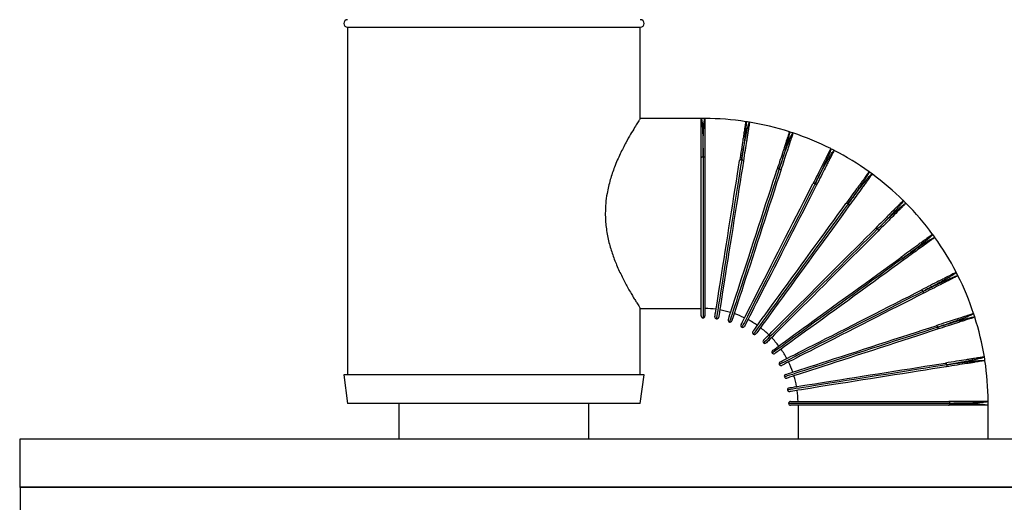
# Model space of a CAD drawing. Header units: millimetres. Extents: x -5615 to -1538, y -2875 to 747.
# Tile 3 of 23: x -5615 to -5097, y -783 to -529. Entities that reach past the tile are written whole.
import ezdxf

# ---------------------------------------------------------------- set-up
doc = ezdxf.new("R2010")
doc.units = ezdxf.units.MM

msp = doc.modelspace()

# ---------------------------------------------------------------- linework, layer by layer
at = {"color": 7, "linetype": 'Continuous', "lineweight": 30}
for p, q in [((-5442.41, -532.68), (-5442.41, -715.68)), ((-5442.41, -532.68), (-5365.41, -532.68)), ((-5365.41, -532.68), (-5288.41, -532.68)), ((-5288.41, -580.7), (-5288.41, -532.68)), ((-5256.41, -580.68), (-5288.42, -580.68)), ((-5254.49, -580.68), (-5256.41, -580.68)), ((-5256.41, -601.48), (-5256.41, -580.68)), ((-5254.4, -580.7), (-5254.49, -580.7)), ((-5231.94, -582.52), (-5232.85, -582.38)), ((-5231.03, -582.67), (-5231.94, -582.52)), ((-5230.96, -582.7), (-5231.04, -582.69)), ((-5209.05, -588.02), (-5209.93, -587.73)), ((-5208.18, -588.3), (-5209.05, -588.02)), ((-5208.11, -588.35), (-5208.19, -588.32)), ((-5255.41, -600.81), (-5255.41, -600.86)), ((-5187.31, -597.03), (-5188.13, -596.61)), ((-5186.49, -597.44), (-5187.31, -597.03)), ((-5186.43, -597.5), (-5186.5, -597.46)), ((-5256.41, -684.68), (-5256.41, -601.48)), ((-5254.41, -601.43), (-5254.41, -684.68)), ((-5167.24, -609.32), (-5167.98, -608.78)), ((-5166.5, -609.86), (-5167.24, -609.32)), ((-5166.44, -609.93), (-5166.51, -609.88)), ((-5149.34, -624.61), (-5149.99, -623.96)), ((-5148.69, -625.26), (-5149.34, -624.61)), ((-5148.65, -625.33), (-5148.71, -625.27)), ((-5134.05, -642.51), (-5134.59, -641.77)), ((-5133.51, -643.25), (-5134.05, -642.51)), ((-5133.48, -643.33), (-5133.53, -643.26)), ((-5121.76, -662.58), (-5122.17, -661.76)), ((-5121.34, -663.4), (-5121.76, -662.58)), ((-5121.32, -663.48), (-5121.36, -663.4)), ((-5288.43, -680.68), (-5256.41, -680.68)), ((-5288.41, -715.68), (-5288.41, -680.64)), ((-5112.75, -684.32), (-5113.03, -683.45)), ((-5112.46, -685.2), (-5112.75, -684.32)), ((-5112.46, -685.28), (-5112.48, -685.2)), ((-5107.25, -707.21), (-5107.4, -706.3)), ((-5107.11, -708.12), (-5107.25, -707.21)), ((-5107.12, -708.2), (-5107.13, -708.12)), ((-5444.41, -715.68), (-5442.41, -730.68)), ((-5286.41, -715.68), (-5444.41, -715.68)), ((-5288.41, -730.68), (-5286.41, -715.68)), ((-5209.41, -729.68), (-5126.16, -729.68)), ((-5105.41, -731.68), (-5105.41, -729.76)), ((-5288.41, -730.68), (-5442.41, -730.68)), ((-5415.41, -730.68), (-5415.41, -749.61)), ((-5315.41, -749.61), (-5315.41, -730.68)), ((-5126.21, -731.68), (-5209.41, -731.68)), ((-5205.41, -731.68), (-5205.41, -749.61)), ((-5105.41, -731.68), (-5126.21, -731.68)), ((-5125.59, -730.68), (-5125.54, -730.68)), ((-5105.41, -749.61), (-5105.41, -731.68)), ((-5614.91, -749.61), (-5614.91, -774.81)), ((-4895.91, -749.61), (-5614.91, -749.61)), ((-5614.91, -774.81), (-5614.71, -775.01)), ((-4895.91, -774.81), (-5614.91, -774.81)), ((-5614.71, -775.01), (-5614.71, -934.61)), ((-4896.11, -775.01), (-5614.71, -775.01))]:
    msp.add_line(p, q, dxfattribs=at)
at = {"color": 8, "linetype": 'Continuous', "lineweight": 30}
for p, q in [((-5255.41, -600.86), (-5255.41, -685.68)), ((-5125.59, -730.68), (-5210.41, -730.68))]:
    msp.add_line(p, q, dxfattribs=at)
at = {"color": 7, "linetype": 'Continuous', "lineweight": 30, "flags": 128}
for points in [[(-5256.41, -601.48), (-5256.39, -601.36), (-5256.33, -601.24), (-5256.24, -601.13), (-5256.11, -601.04), (-5255.96, -600.96), (-5255.79, -600.91), (-5255.6, -600.87), (-5255.41, -600.86)], [(-5255.41, -600.81), (-5255.21, -600.83), (-5255.02, -600.86), (-5254.85, -600.92), (-5254.7, -601), (-5254.57, -601.09), (-5254.48, -601.2), (-5254.43, -601.31), (-5254.41, -601.43)], [(-5249.2, -685.09), (-5249.17, -684.91), (-5249.09, -684.39), (-5248.95, -683.53), (-5248.76, -682.32), (-5248.52, -680.79), (-5248.22, -678.94), (-5247.88, -676.78), (-5247.49, -674.33), (-5247.06, -671.61), (-5246.59, -668.63), (-5246.08, -665.42), (-5245.54, -661.99), (-5244.97, -658.37), (-5244.37, -654.59), (-5243.75, -650.66), (-5243.11, -646.63), (-5242.45, -642.5), (-5241.79, -638.33), (-5241.13, -634.12), (-5240.46, -629.92), (-5239.8, -625.74), (-5239.15, -621.62), (-5238.51, -617.59), (-5237.89, -613.67), (-5237.29, -609.9), (-5236.72, -606.28), (-5236.18, -602.87)], [(-5234.2, -603.18), (-5234.74, -606.6), (-5235.31, -610.21), (-5235.91, -613.99), (-5236.53, -617.9), (-5237.17, -621.93), (-5237.82, -626.05), (-5238.48, -630.23), (-5239.15, -634.43), (-5239.82, -638.64), (-5240.48, -642.82), (-5241.13, -646.94), (-5241.77, -650.97), (-5242.39, -654.9), (-5242.99, -658.68), (-5243.56, -662.3), (-5244.11, -665.73), (-5244.62, -668.95), (-5245.09, -671.92), (-5245.52, -674.65), (-5245.91, -677.1), (-5246.25, -679.25), (-5246.54, -681.1), (-5246.78, -682.64), (-5246.98, -683.84), (-5247.11, -684.7), (-5247.19, -685.22), (-5247.22, -685.4)], [(-5235.09, -602.41), (-5235.29, -602.39), (-5235.48, -602.4), (-5235.66, -602.43), (-5235.82, -602.48), (-5235.96, -602.55), (-5236.06, -602.64), (-5236.14, -602.75), (-5236.18, -602.87)], [(-5235.09, -602.41), (-5234.9, -602.46), (-5234.72, -602.52), (-5234.56, -602.6), (-5234.42, -602.7), (-5234.31, -602.81), (-5234.24, -602.93), (-5234.2, -603.06), (-5234.2, -603.18)], [(-5242.14, -686.62), (-5242.09, -686.45), (-5241.92, -685.95), (-5241.65, -685.12), (-5241.28, -683.96), (-5240.8, -682.48), (-5240.22, -680.7), (-5239.54, -678.62), (-5238.78, -676.27), (-5237.93, -673.64), (-5236.99, -670.78), (-5235.99, -667.68), (-5234.92, -664.38), (-5233.78, -660.89), (-5232.6, -657.25), (-5231.37, -653.47), (-5230.11, -649.58), (-5228.82, -645.62), (-5227.51, -641.59), (-5226.2, -637.54), (-5224.88, -633.49), (-5223.57, -629.47), (-5222.29, -625.51), (-5221.02, -621.63), (-5219.8, -617.85), (-5218.62, -614.22), (-5217.49, -610.74), (-5216.42, -607.45)], [(-5214.52, -608.07), (-5215.59, -611.36), (-5216.72, -614.83), (-5217.9, -618.47), (-5219.12, -622.24), (-5220.38, -626.13), (-5221.67, -630.09), (-5222.98, -634.11), (-5224.29, -638.16), (-5225.61, -642.21), (-5226.92, -646.23), (-5228.21, -650.2), (-5229.47, -654.09), (-5230.7, -657.87), (-5231.88, -661.51), (-5233.01, -665), (-5234.09, -668.3), (-5235.09, -671.39), (-5236.02, -674.26), (-5236.88, -676.88), (-5237.64, -679.24), (-5238.32, -681.32), (-5238.9, -683.1), (-5239.38, -684.58), (-5239.75, -685.73), (-5240.02, -686.57), (-5240.19, -687.07), (-5240.24, -687.24)], [(-5215.28, -607.17), (-5215.47, -607.12), (-5215.65, -607.1), (-5215.84, -607.1), (-5216, -607.12), (-5216.15, -607.17), (-5216.27, -607.25), (-5216.36, -607.34), (-5216.42, -607.45)], [(-5215.28, -607.17), (-5215.09, -607.24), (-5214.93, -607.33), (-5214.78, -607.44), (-5214.66, -607.56), (-5214.57, -607.69), (-5214.52, -607.82), (-5214.5, -607.95), (-5214.52, -608.07)], [(-5235.41, -689.24), (-5235.33, -689.08), (-5235.09, -688.61), (-5234.7, -687.83), (-5234.14, -686.74), (-5233.44, -685.36), (-5232.59, -683.69), (-5231.6, -681.75), (-5230.47, -679.54), (-5229.22, -677.08), (-5227.85, -674.39), (-5226.37, -671.49), (-5224.8, -668.4), (-5223.13, -665.13), (-5221.39, -661.72), (-5219.59, -658.18), (-5217.74, -654.54), (-5215.84, -650.82), (-5213.92, -647.05), (-5211.99, -643.26), (-5210.05, -639.47), (-5208.13, -635.7), (-5206.24, -631.98), (-5204.39, -628.35), (-5202.59, -624.81), (-5200.85, -621.41), (-5199.19, -618.15), (-5197.62, -615.06)], [(-5195.84, -615.97), (-5197.41, -619.06), (-5199.07, -622.31), (-5200.81, -625.72), (-5202.61, -629.25), (-5204.46, -632.89), (-5206.35, -636.61), (-5208.27, -640.37), (-5210.21, -644.17), (-5212.14, -647.96), (-5214.06, -651.73), (-5215.95, -655.45), (-5217.81, -659.09), (-5219.61, -662.63), (-5221.35, -666.04), (-5223.01, -669.31), (-5224.59, -672.4), (-5226.07, -675.3), (-5227.44, -677.99), (-5228.69, -680.45), (-5229.82, -682.65), (-5230.81, -684.6), (-5231.66, -686.27), (-5232.36, -687.65), (-5232.91, -688.74), (-5233.31, -689.52), (-5233.55, -689.99), (-5233.63, -690.14)], [(-5196.45, -614.97), (-5196.63, -614.89), (-5196.81, -614.84), (-5196.99, -614.81), (-5197.16, -614.81), (-5197.32, -614.84), (-5197.45, -614.89), (-5197.55, -614.97), (-5197.62, -615.06)], [(-5196.45, -614.97), (-5196.28, -615.07), (-5196.13, -615.18), (-5196, -615.31), (-5195.9, -615.45), (-5195.83, -615.59), (-5195.8, -615.73), (-5195.8, -615.86), (-5195.84, -615.97)], [(-5229.18, -692.87), (-5229.07, -692.73), (-5228.76, -692.3), (-5228.25, -691.6), (-5227.53, -690.61), (-5226.62, -689.36), (-5225.52, -687.84), (-5224.24, -686.07), (-5222.78, -684.07), (-5221.16, -681.84), (-5219.38, -679.4), (-5217.47, -676.76), (-5215.43, -673.95), (-5213.28, -670.99), (-5211.03, -667.89), (-5208.69, -664.68), (-5206.29, -661.37), (-5203.84, -657.99), (-5201.35, -654.57), (-5198.85, -651.13), (-5196.34, -647.68), (-5193.86, -644.26), (-5191.41, -640.89), (-5189.01, -637.59), (-5186.68, -634.38), (-5184.43, -631.28), (-5182.28, -628.33), (-5180.25, -625.53)], [(-5178.63, -626.7), (-5180.66, -629.5), (-5182.81, -632.46), (-5185.06, -635.55), (-5187.39, -638.76), (-5189.79, -642.07), (-5192.24, -645.44), (-5194.73, -648.86), (-5197.23, -652.3), (-5199.73, -655.75), (-5202.22, -659.17), (-5204.67, -662.55), (-5207.07, -665.85), (-5209.41, -669.07), (-5211.66, -672.17), (-5213.81, -675.13), (-5215.85, -677.94), (-5217.77, -680.57), (-5219.54, -683.01), (-5221.16, -685.24), (-5222.62, -687.25), (-5223.9, -689.02), (-5225, -690.53), (-5225.91, -691.79), (-5226.63, -692.77), (-5227.14, -693.48), (-5227.46, -693.91), (-5227.56, -694.05)], [(-5179.08, -625.62), (-5179.24, -625.51), (-5179.41, -625.43), (-5179.59, -625.37), (-5179.75, -625.35), (-5179.91, -625.35), (-5180.05, -625.38), (-5180.16, -625.44), (-5180.25, -625.53)], [(-5179.08, -625.62), (-5178.92, -625.74), (-5178.79, -625.88), (-5178.69, -626.03), (-5178.61, -626.18), (-5178.56, -626.33), (-5178.55, -626.47), (-5178.57, -626.59), (-5178.63, -626.7)], [(-5223.59, -697.44), (-5223.46, -697.32), (-5223.09, -696.94), (-5222.47, -696.33), (-5221.61, -695.46), (-5220.51, -694.37), (-5219.19, -693.04), (-5217.64, -691.5), (-5215.89, -689.75), (-5213.94, -687.8), (-5211.81, -685.66), (-5209.5, -683.36), (-5207.05, -680.91), (-5204.46, -678.32), (-5201.75, -675.61), (-5198.94, -672.8), (-5196.05, -669.91), (-5193.1, -666.96), (-5190.11, -663.97), (-5187.1, -660.95), (-5184.09, -657.94), (-5181.1, -654.95), (-5178.15, -652.01), (-5175.26, -649.12), (-5172.46, -646.32), (-5169.76, -643.61), (-5167.17, -641.03), (-5164.72, -638.58)], [(-5163.31, -639.99), (-5165.76, -642.44), (-5168.34, -645.03), (-5171.05, -647.73), (-5173.85, -650.53), (-5176.74, -653.42), (-5179.68, -656.37), (-5182.67, -659.36), (-5185.68, -662.37), (-5188.7, -665.38), (-5191.69, -668.37), (-5194.64, -671.32), (-5197.53, -674.21), (-5200.34, -677.02), (-5203.05, -679.73), (-5205.64, -682.32), (-5208.09, -684.77), (-5210.39, -687.08), (-5212.53, -689.21), (-5214.47, -691.16), (-5216.23, -692.91), (-5217.77, -694.46), (-5219.1, -695.78), (-5220.19, -696.88), (-5221.05, -697.74), (-5221.67, -698.36), (-5222.05, -698.73), (-5222.17, -698.86)], [(-5163.58, -638.85), (-5163.73, -638.72), (-5163.88, -638.61), (-5164.05, -638.53), (-5164.21, -638.48), (-5164.36, -638.46), (-5164.5, -638.47), (-5164.62, -638.51), (-5164.72, -638.58)], [(-5163.58, -638.85), (-5163.45, -639), (-5163.34, -639.15), (-5163.26, -639.32), (-5163.21, -639.48), (-5163.19, -639.63), (-5163.2, -639.77), (-5163.24, -639.89), (-5163.31, -639.99)], [(-5218.78, -702.83), (-5218.64, -702.73), (-5218.21, -702.42), (-5217.5, -701.9), (-5216.52, -701.19), (-5215.26, -700.27), (-5213.75, -699.17), (-5211.98, -697.89), (-5209.97, -696.43), (-5207.74, -694.81), (-5205.3, -693.04), (-5202.67, -691.12), (-5199.86, -689.08), (-5196.9, -686.93), (-5193.8, -684.68), (-5190.58, -682.34), (-5187.28, -679.94), (-5183.9, -677.49), (-5180.48, -675), (-5177.03, -672.5), (-5173.59, -670), (-5170.17, -667.51), (-5166.79, -665.06), (-5163.49, -662.66), (-5160.28, -660.33), (-5157.19, -658.08), (-5154.23, -655.93), (-5151.43, -653.9)], [(-5150.26, -655.52), (-5153.06, -657.55), (-5156.01, -659.7), (-5159.11, -661.95), (-5162.32, -664.28), (-5165.62, -666.68), (-5168.99, -669.13), (-5172.41, -671.61), (-5175.86, -674.12), (-5179.3, -676.62), (-5182.72, -679.11), (-5186.1, -681.56), (-5189.41, -683.96), (-5192.62, -686.3), (-5195.72, -688.55), (-5198.68, -690.7), (-5201.49, -692.74), (-5204.13, -694.66), (-5206.57, -696.43), (-5208.8, -698.05), (-5210.8, -699.51), (-5212.57, -700.79), (-5214.09, -701.89), (-5215.34, -702.8), (-5216.33, -703.52), (-5217.03, -704.03), (-5217.46, -704.34), (-5217.6, -704.45)], [(-5150.35, -654.35), (-5150.47, -654.19), (-5150.61, -654.06), (-5150.76, -653.96), (-5150.91, -653.88), (-5151.06, -653.83), (-5151.2, -653.82), (-5151.32, -653.84), (-5151.43, -653.9)], [(-5150.35, -654.35), (-5150.24, -654.51), (-5150.16, -654.68), (-5150.1, -654.86), (-5150.08, -655.02), (-5150.08, -655.18), (-5150.11, -655.32), (-5150.17, -655.43), (-5150.26, -655.52)], [(-5214.87, -708.9), (-5214.72, -708.82), (-5214.25, -708.58), (-5213.47, -708.18), (-5212.38, -707.63), (-5211, -706.93), (-5209.33, -706.08), (-5207.38, -705.09), (-5205.17, -703.96), (-5202.72, -702.71), (-5200.03, -701.34), (-5197.13, -699.86), (-5194.04, -698.28), (-5190.77, -696.62), (-5187.36, -694.88), (-5183.82, -693.08), (-5180.18, -691.22), (-5176.46, -689.33), (-5172.69, -687.41), (-5168.9, -685.48), (-5165.1, -683.54), (-5161.34, -681.62), (-5157.62, -679.73), (-5153.98, -677.88), (-5150.45, -676.08), (-5147.04, -674.34), (-5143.79, -672.68), (-5140.7, -671.11)], [(-5139.79, -672.89), (-5142.88, -674.46), (-5146.13, -676.12), (-5149.54, -677.86), (-5153.08, -679.66), (-5156.71, -681.51), (-5160.43, -683.4), (-5164.2, -685.32), (-5167.99, -687.26), (-5171.78, -689.19), (-5175.55, -691.11), (-5179.27, -693.01), (-5182.91, -694.86), (-5186.45, -696.66), (-5189.86, -698.4), (-5193.13, -700.07), (-5196.22, -701.64), (-5199.12, -703.12), (-5201.81, -704.49), (-5204.27, -705.74), (-5206.48, -706.87), (-5208.42, -707.86), (-5210.09, -708.71), (-5211.47, -709.41), (-5212.56, -709.97), (-5213.34, -710.36), (-5213.81, -710.6), (-5213.97, -710.68)], [(-5139.7, -671.72), (-5139.8, -671.55), (-5139.91, -671.4), (-5140.04, -671.27), (-5140.18, -671.17), (-5140.32, -671.1), (-5140.46, -671.07), (-5140.59, -671.07), (-5140.7, -671.11)], [(-5139.7, -671.72), (-5139.62, -671.9), (-5139.57, -672.08), (-5139.54, -672.26), (-5139.54, -672.43), (-5139.57, -672.59), (-5139.62, -672.72), (-5139.7, -672.82), (-5139.79, -672.89)], [(-5211.97, -715.51), (-5211.8, -715.46), (-5211.3, -715.29), (-5210.46, -715.02), (-5209.31, -714.65), (-5207.83, -714.17), (-5206.05, -713.59), (-5203.97, -712.91), (-5201.61, -712.15), (-5198.99, -711.29), (-5196.12, -710.36), (-5193.03, -709.36), (-5189.73, -708.28), (-5186.24, -707.15), (-5182.6, -705.97), (-5178.82, -704.74), (-5174.93, -703.48), (-5170.96, -702.19), (-5166.94, -700.88), (-5162.89, -699.57), (-5158.84, -698.25), (-5154.82, -696.94), (-5150.86, -695.65), (-5146.97, -694.39), (-5143.2, -693.17), (-5139.56, -691.99), (-5136.09, -690.86), (-5132.8, -689.79)], [(-5132.18, -691.69), (-5135.47, -692.76), (-5138.95, -693.89), (-5142.58, -695.07), (-5146.36, -696.3), (-5150.24, -697.56), (-5154.2, -698.84), (-5158.22, -700.15), (-5162.27, -701.47), (-5166.32, -702.78), (-5170.35, -704.09), (-5174.31, -705.38), (-5178.2, -706.64), (-5181.98, -707.87), (-5185.62, -709.05), (-5189.11, -710.19), (-5192.41, -711.26), (-5195.5, -712.26), (-5198.37, -713.2), (-5201, -714.05), (-5203.35, -714.81), (-5205.43, -715.49), (-5207.21, -716.07), (-5208.69, -716.55), (-5209.85, -716.92), (-5210.68, -717.2), (-5211.18, -717.36), (-5211.35, -717.41)], [(-5131.9, -690.55), (-5131.97, -690.36), (-5132.06, -690.2), (-5132.17, -690.05), (-5132.29, -689.93), (-5132.42, -689.84), (-5132.55, -689.79), (-5132.68, -689.77), (-5132.8, -689.79)], [(-5131.9, -690.55), (-5131.85, -690.74), (-5131.83, -690.93), (-5131.83, -691.11), (-5131.85, -691.28), (-5131.9, -691.42), (-5131.98, -691.54), (-5132.07, -691.63), (-5132.18, -691.69)], [(-5210.13, -722.49), (-5209.95, -722.47), (-5209.43, -722.38), (-5208.57, -722.25), (-5207.37, -722.06), (-5205.83, -721.81), (-5203.98, -721.52), (-5201.83, -721.18), (-5199.38, -720.79), (-5196.65, -720.36), (-5193.67, -719.89), (-5190.46, -719.38), (-5187.03, -718.83), (-5183.41, -718.26), (-5179.63, -717.66), (-5175.7, -717.04), (-5171.67, -716.4), (-5167.55, -715.75), (-5163.37, -715.09), (-5159.16, -714.42), (-5154.96, -713.75), (-5150.78, -713.09), (-5146.66, -712.44), (-5142.63, -711.8), (-5138.71, -711.18), (-5134.94, -710.58), (-5131.33, -710.01), (-5127.91, -709.47)], [(-5127.14, -710.36), (-5127.19, -710.17), (-5127.25, -709.99), (-5127.33, -709.83), (-5127.43, -709.69), (-5127.54, -709.58), (-5127.66, -709.51), (-5127.79, -709.47), (-5127.91, -709.47)], [(-5127.6, -711.45), (-5131.01, -711.99), (-5134.62, -712.56), (-5138.4, -713.16), (-5142.32, -713.78), (-5146.35, -714.42), (-5150.47, -715.07), (-5154.64, -715.73), (-5158.85, -716.4), (-5163.06, -717.06), (-5167.23, -717.72), (-5171.36, -718.38), (-5175.39, -719.02), (-5179.32, -719.64), (-5183.1, -720.24), (-5186.72, -720.81), (-5190.15, -721.35), (-5193.36, -721.86), (-5196.34, -722.33), (-5199.06, -722.77), (-5201.51, -723.15), (-5203.67, -723.49), (-5205.52, -723.79), (-5207.05, -724.03), (-5208.26, -724.22), (-5209.12, -724.36), (-5209.64, -724.44), (-5209.82, -724.47)], [(-5127.14, -710.36), (-5127.12, -710.56), (-5127.13, -710.75), (-5127.16, -710.93), (-5127.21, -711.09), (-5127.28, -711.23), (-5127.37, -711.33), (-5127.48, -711.41), (-5127.6, -711.45)], [(-5125.54, -730.68), (-5125.56, -730.48), (-5125.59, -730.29), (-5125.65, -730.12), (-5125.72, -729.97), (-5125.82, -729.84), (-5125.92, -729.75), (-5126.04, -729.7), (-5126.16, -729.68)], [(-5126.21, -731.68), (-5126.09, -731.66), (-5125.97, -731.6), (-5125.86, -731.51), (-5125.77, -731.38), (-5125.69, -731.23), (-5125.64, -731.06), (-5125.6, -730.87), (-5125.59, -730.68)]]:
    msp.add_lwpolyline(points, dxfattribs=at)
at = {"color": 8, "linetype": 'Continuous', "lineweight": 30, "flags": 128}
for points in [[(-5235.09, -602.41), (-5235.64, -605.9), (-5236.23, -609.58), (-5236.84, -613.43), (-5237.47, -617.42), (-5238.12, -621.53), (-5238.78, -625.73), (-5239.46, -629.99), (-5240.14, -634.27), (-5240.82, -638.56), (-5241.49, -642.82), (-5242.16, -647.02), (-5242.81, -651.14), (-5243.44, -655.14), (-5244.05, -658.99), (-5244.64, -662.68), (-5245.19, -666.18), (-5245.71, -669.46), (-5246.19, -672.49), (-5246.63, -675.27), (-5247.03, -677.77), (-5247.37, -679.97), (-5247.67, -681.85), (-5247.92, -683.41), (-5248.11, -684.64), (-5248.25, -685.52), (-5248.34, -686.05), (-5248.37, -686.23)], [(-5215.28, -607.17), (-5216.37, -610.53), (-5217.52, -614.07), (-5218.72, -617.78), (-5219.97, -621.62), (-5221.26, -625.58), (-5222.57, -629.62), (-5223.9, -633.72), (-5225.24, -637.85), (-5226.59, -641.98), (-5227.92, -646.08), (-5229.23, -650.13), (-5230.52, -654.09), (-5231.77, -657.94), (-5232.98, -661.65), (-5234.13, -665.21), (-5235.23, -668.57), (-5236.25, -671.73), (-5237.2, -674.65), (-5238.07, -677.33), (-5238.85, -679.73), (-5239.54, -681.85), (-5240.13, -683.66), (-5240.62, -685.17), (-5241, -686.35), (-5241.28, -687.2), (-5241.44, -687.71), (-5241.5, -687.88)], [(-5196.45, -614.97), (-5198.05, -618.11), (-5199.74, -621.43), (-5201.51, -624.91), (-5203.35, -628.51), (-5205.24, -632.22), (-5207.17, -636), (-5209.12, -639.84), (-5211.1, -643.71), (-5213.07, -647.58), (-5215.02, -651.42), (-5216.95, -655.21), (-5218.85, -658.92), (-5220.68, -662.53), (-5222.46, -666.01), (-5224.15, -669.34), (-5225.76, -672.49), (-5227.27, -675.45), (-5228.66, -678.19), (-5229.94, -680.69), (-5231.09, -682.95), (-5232.1, -684.93), (-5232.96, -686.63), (-5233.68, -688.04), (-5234.25, -689.15), (-5234.65, -689.94), (-5234.89, -690.42), (-5234.98, -690.58)], [(-5179.08, -625.62), (-5181.15, -628.47), (-5183.34, -631.49), (-5185.63, -634.64), (-5188.01, -637.91), (-5190.45, -641.28), (-5192.95, -644.72), (-5195.49, -648.2), (-5198.04, -651.71), (-5200.59, -655.23), (-5203.12, -658.71), (-5205.62, -662.16), (-5208.07, -665.53), (-5210.45, -668.8), (-5212.75, -671.96), (-5214.94, -674.98), (-5217.02, -677.85), (-5218.97, -680.53), (-5220.78, -683.02), (-5222.43, -685.29), (-5223.92, -687.34), (-5225.23, -689.14), (-5226.35, -690.68), (-5227.28, -691.96), (-5228.01, -692.97), (-5228.53, -693.69), (-5228.85, -694.13), (-5228.96, -694.27)], [(-5163.58, -638.85), (-5166.08, -641.35), (-5168.71, -643.98), (-5171.47, -646.74), (-5174.33, -649.6), (-5177.27, -652.54), (-5180.27, -655.54), (-5183.32, -658.59), (-5186.39, -661.66), (-5189.46, -664.73), (-5192.51, -667.78), (-5195.52, -670.79), (-5198.46, -673.73), (-5201.33, -676.6), (-5204.09, -679.36), (-5206.73, -682), (-5209.23, -684.5), (-5211.58, -686.85), (-5213.75, -689.02), (-5215.74, -691.01), (-5217.53, -692.8), (-5219.1, -694.37), (-5220.45, -695.72), (-5221.57, -696.84), (-5222.45, -697.72), (-5223.08, -698.35), (-5223.46, -698.73), (-5223.59, -698.86)], [(-5150.35, -654.35), (-5153.2, -656.42), (-5156.22, -658.61), (-5159.37, -660.9), (-5162.64, -663.28), (-5166.01, -665.72), (-5169.45, -668.22), (-5172.93, -670.76), (-5176.44, -673.31), (-5179.96, -675.86), (-5183.44, -678.39), (-5186.89, -680.89), (-5190.26, -683.34), (-5193.53, -685.72), (-5196.69, -688.02), (-5199.71, -690.21), (-5202.58, -692.29), (-5205.26, -694.24), (-5207.75, -696.05), (-5210.02, -697.7), (-5212.07, -699.19), (-5213.87, -700.5), (-5215.41, -701.62), (-5216.69, -702.55), (-5217.7, -703.28), (-5218.42, -703.8), (-5218.85, -704.12), (-5219, -704.23)], [(-5139.7, -671.72), (-5142.84, -673.32), (-5146.16, -675.01), (-5149.64, -676.78), (-5153.24, -678.62), (-5156.95, -680.51), (-5160.73, -682.44), (-5164.57, -684.39), (-5168.44, -686.37), (-5172.31, -688.34), (-5176.15, -690.29), (-5179.94, -692.23), (-5183.65, -694.12), (-5187.26, -695.95), (-5190.74, -697.73), (-5194.07, -699.42), (-5197.22, -701.03), (-5200.18, -702.54), (-5202.92, -703.93), (-5205.42, -705.21), (-5207.68, -706.36), (-5209.66, -707.37), (-5211.36, -708.23), (-5212.77, -708.95), (-5213.88, -709.52), (-5214.67, -709.92), (-5215.15, -710.17), (-5215.31, -710.25)], [(-5131.9, -690.55), (-5135.26, -691.64), (-5138.8, -692.79), (-5142.51, -693.99), (-5146.35, -695.24), (-5150.31, -696.53), (-5154.35, -697.84), (-5158.45, -699.17), (-5162.58, -700.52), (-5166.71, -701.86), (-5170.81, -703.19), (-5174.86, -704.5), (-5178.82, -705.79), (-5182.67, -707.04), (-5186.38, -708.25), (-5189.94, -709.4), (-5193.3, -710.5), (-5196.46, -711.52), (-5199.38, -712.47), (-5202.05, -713.34), (-5204.46, -714.12), (-5206.58, -714.81), (-5208.39, -715.4), (-5209.9, -715.89), (-5211.08, -716.27), (-5211.93, -716.55), (-5212.44, -716.71), (-5212.61, -716.77)], [(-5127.14, -710.36), (-5130.63, -710.91), (-5134.31, -711.5), (-5138.16, -712.11), (-5142.15, -712.74), (-5146.26, -713.39), (-5150.46, -714.05), (-5154.72, -714.73), (-5159, -715.41), (-5163.29, -716.09), (-5167.55, -716.76), (-5171.75, -717.43), (-5175.87, -718.08), (-5179.87, -718.71), (-5183.72, -719.32), (-5187.41, -719.91), (-5190.91, -720.46), (-5194.19, -720.98), (-5197.22, -721.46), (-5200, -721.9), (-5202.5, -722.3), (-5204.69, -722.64), (-5206.58, -722.94), (-5208.14, -723.19), (-5209.37, -723.38), (-5210.25, -723.52), (-5210.78, -723.61), (-5210.96, -723.64)]]:
    msp.add_lwpolyline(points, dxfattribs=at)
at = {"color": 7, "linetype": 'Continuous', "lineweight": 30}
for centre, radius, start, end in [((-5442.41, -530.68), 2, 90, 270), ((-5288.41, -530.68), 2, 270, 90), ((-5255.41, -730.68), 150, 81.3818, 89.6184), ((-5255.41, -730.68), 150, 72.382, 80.6177), ((-5255.41, -730.68), 150, 63.3821, 71.6179), ((-5255.41, -730.68), 150, 54.3822, 62.618), ((-5255.41, -730.68), 150, 45.3822, 53.6182), ((-5255.41, -730.68), 150, 36.3821, 44.6184), ((-5255.41, -730.68), 150, 27.3813, 35.6179), ((-5255.41, -730.68), 150, 18.3818, 26.6176), ((-5255.41, -730.68), 50, 82.1501, 88.8565), ((-5255.41, -730.68), 50, 73.1551, 79.8564), ((-5255.41, -730.68), 50, 64.1552, 70.8623), ((-5255.41, -684.68), 1, 180, 270), ((-5255.41, -684.68), 1, 270, 0), ((-5248.21, -685.24), 1, 171, 261), ((-5248.21, -685.24), 1, 261, 351), ((-5241.19, -686.93), 1, 162, 252), ((-5241.19, -686.93), 1, 252, 342), ((-5255.41, -730.68), 50, 55.158, 61.8574), ((-5255.41, -730.68), 150, 9.3818, 17.6178), ((-5234.52, -689.69), 1, 153, 243), ((-5234.52, -689.69), 1, 243, 333), ((-5228.37, -693.46), 1, 144, 234), ((-5228.37, -693.46), 1, 234, 324), ((-5255.41, -730.68), 50, 46.138, 52.8677), ((-5222.88, -698.15), 1, 135, 225), ((-5222.88, -698.15), 1, 225, 315), ((-5255.41, -730.68), 50, 37.1278, 43.8596), ((-5218.19, -703.64), 1, 126, 216), ((-5218.19, -703.64), 1, 216, 306), ((-5255.41, -730.68), 50, 28.1322, 34.8715), ((-5214.42, -709.79), 1, 117, 207), ((-5255.41, -730.68), 50, 19.1322, 25.8695), ((-5255.41, -730.68), 150, 0.3844, 8.6176), ((-5214.42, -709.79), 1, 207, 297), ((-5211.66, -716.46), 1, 108, 198), ((-5211.66, -716.46), 1, 198, 288), ((-5255.41, -730.68), 50, 10.1397, 16.8724), ((-5209.97, -723.48), 1, 99, 189), ((-5209.97, -723.48), 1, 189, 279), ((-5255.41, -730.68), 50, 1.1422, 7.8479), ((-5209.41, -730.68), 1, 90, 180), ((-5209.41, -730.68), 1, 180, 270)]:
    msp.add_arc(centre, radius, start, end, dxfattribs=at)
for points, knots in [([(-5288.42, -580.7), (-5288.42, -580.7), (-5288.35, -580.59), (-5288.52, -580.85), (-5288.87, -581.39), (-5289.76, -582.79), (-5291.37, -585.35), (-5293.49, -588.88), (-5296.09, -593.5), (-5298.51, -598.24), (-5300.52, -602.68), (-5302.34, -607.11), (-5303.93, -611.73), (-5305.18, -616.47), (-5306.04, -620.61), (-5306.71, -625.36), (-5306.8, -628.89), (-5306.85, -630.68)], [0, 0, 0, 0, 0.005032, 0.05234, 0.099649, 0.186094, 0.274752, 0.367455, 0.462192, 0.569191, 0.624054, 0.678914, 0.77286, 0.821104, 0.86934, 0.934079, 1, 1, 1, 1]), ([(-5256.41, -580.68), (-5256.4, -580.68), (-5256.37, -580.68), (-5256.28, -580.77), (-5256.12, -581.38), (-5255.96, -582.66), (-5255.84, -584.19), (-5255.74, -585.76), (-5255.64, -587.82), (-5255.55, -590.22), (-5255.48, -593.15), (-5255.42, -596.62), (-5255.41, -599.41), (-5255.41, -600.81)], [0, 0, 0, 0, 0.005469, 0.061459, 0.196312, 0.333232, 0.400564, 0.491979, 0.583395, 0.67745, 0.771505, 0.885135, 1, 1, 1, 1]), ([(-5254.41, -580.77), (-5254.41, -580.82), (-5254.41, -580.9), (-5254.41, -581.89), (-5254.41, -583.37), (-5254.41, -585.55), (-5254.41, -588.34), (-5254.41, -591.36), (-5254.41, -595.56), (-5254.41, -599.46), (-5254.41, -601.43)], [0, 0, 0, 0, 0.147745, 0.238233, 0.32872, 0.504435, 0.594925, 0.685411, 0.840958, 1, 1, 1, 1]), ([(-5232.95, -582.47), (-5232.95, -582.51), (-5232.96, -582.58), (-5233.11, -583.52), (-5233.34, -584.96), (-5233.68, -587.08), (-5234.11, -589.82), (-5234.58, -592.81), (-5235.24, -596.99), (-5235.86, -600.89), (-5236.18, -602.87)], [0, 0, 0, 0, 0.143133, 0.233625, 0.324116, 0.499837, 0.590329, 0.680822, 0.838584, 1, 1, 1, 1]), ([(-5230.97, -582.78), (-5230.98, -582.82), (-5230.99, -582.9), (-5231.14, -583.87), (-5231.37, -585.32), (-5231.71, -587.46), (-5232.15, -590.21), (-5232.62, -593.2), (-5233.28, -597.36), (-5233.89, -601.22), (-5234.2, -603.18)], [0, 0, 0, 0, 0.146242, 0.236737, 0.327231, 0.50296, 0.593456, 0.683951, 0.840204, 1, 1, 1, 1]), ([(-5232.85, -582.39), (-5232.86, -582.38), (-5232.89, -582.37), (-5232.92, -582.38), (-5232.95, -582.38)], [0, 0, 0, 0, 0.188032, 1, 1, 1, 1]), ([(-5210.01, -587.73), (-5210.05, -587.84), (-5210.1, -588), (-5210.46, -589.11), (-5210.95, -590.63), (-5211.66, -592.81), (-5212.56, -595.57), (-5213.49, -598.44), (-5214.74, -602.27), (-5215.85, -605.71), (-5216.42, -607.45)], [0, 0, 0, 0, 0.171215, 0.261698, 0.352181, 0.527887, 0.618371, 0.708853, 0.853044, 1, 1, 1, 1]), ([(-5208.11, -588.35), (-5208.14, -588.45), (-5208.2, -588.62), (-5208.56, -589.72), (-5209.05, -591.24), (-5209.76, -593.42), (-5210.65, -596.18), (-5211.58, -599.04), (-5212.83, -602.88), (-5213.95, -606.33), (-5214.52, -608.07)], [0, 0, 0, 0, 0.1707, 0.261182, 0.351663, 0.527367, 0.617848, 0.70833, 0.852772, 1, 1, 1, 1]), ([(-5209.93, -587.74), (-5209.94, -587.74), (-5209.96, -587.72), (-5209.99, -587.72), (-5210.01, -587.72)], [0, 0, 0, 0, 0.231354, 1, 1, 1, 1]), ([(-5188.23, -596.63), (-5188.26, -596.7), (-5188.32, -596.81), (-5188.8, -597.76), (-5189.5, -599.12), (-5190.51, -601.11), (-5191.8, -603.64), (-5193.17, -606.33), (-5195.04, -610.01), (-5196.76, -613.37), (-5197.62, -615.06)], [0, 0, 0, 0, 0.158149, 0.248648, 0.339146, 0.514879, 0.605378, 0.695876, 0.84636, 1, 1, 1, 1]), ([(-5186.45, -597.54), (-5186.48, -597.61), (-5186.54, -597.71), (-5187.02, -598.66), (-5187.71, -600.02), (-5188.72, -602.01), (-5190.01, -604.54), (-5191.39, -607.23), (-5193.26, -610.91), (-5194.97, -614.27), (-5195.84, -615.97)], [0, 0, 0, 0, 0.1578445, 0.248339, 0.3388343, 0.5145631, 0.6050578, 0.6955531, 0.8461925, 1, 1, 1, 1]), ([(-5188.13, -596.61), (-5188.13, -596.61), (-5188.16, -596.59), (-5188.19, -596.59), (-5188.22, -596.58)], [0, 0, 0, 0, 0.206066, 1, 1, 1, 1]), ([(-5168.06, -608.75), (-5168.06, -608.75), (-5167.99, -608.66), (-5168.3, -609.08), (-5168.99, -610.04), (-5169.98, -611.4), (-5171.36, -613.29), (-5173.1, -615.69), (-5174.86, -618.12), (-5177.18, -621.31), (-5179.22, -624.11), (-5180.25, -625.53)], [0, 0, 0, 0, 0.007956, 0.183634, 0.274102, 0.36457, 0.540248, 0.630716, 0.721183, 0.859377, 1, 1, 1, 1]), ([(-5166.44, -609.93), (-5166.44, -609.92), (-5166.37, -609.83), (-5166.68, -610.26), (-5167.37, -611.21), (-5168.36, -612.57), (-5169.74, -614.46), (-5171.47, -616.86), (-5173.24, -619.29), (-5175.56, -622.48), (-5177.6, -625.29), (-5178.63, -626.7)], [0, 0, 0, 0, 0.007711, 0.183381, 0.273846, 0.36431, 0.539981, 0.630446, 0.72091, 0.859234, 1, 1, 1, 1]), ([(-5167.99, -608.79), (-5167.99, -608.78), (-5168.01, -608.76), (-5168.04, -608.76), (-5168.06, -608.75)], [0, 0, 0, 0, 0.237075, 1, 1, 1, 1]), ([(-5150.08, -623.94), (-5150.08, -623.93), (-5150.07, -623.93), (-5150.44, -624.3), (-5151.3, -625.15), (-5152.65, -626.5), (-5154.31, -628.17), (-5156.42, -630.28), (-5158.94, -632.79), (-5161.43, -635.29), (-5163.47, -637.33), (-5164.72, -638.58)], [0, 0, 0, 0, 0.0543199, 0.1447919, 0.3204759, 0.410948, 0.5014203, 0.6771041, 0.7675754, 0.8580482, 1, 1, 1, 1]), ([(-5148.67, -625.35), (-5148.66, -625.35), (-5148.66, -625.34), (-5149.03, -625.71), (-5149.88, -626.57), (-5151.23, -627.92), (-5152.9, -629.58), (-5155.01, -631.69), (-5157.52, -634.21), (-5160.01, -636.7), (-5162.06, -638.74), (-5163.31, -639.99)], [0, 0, 0, 0, 0.054332, 0.144803, 0.320485, 0.410955, 0.501425, 0.677106, 0.767579, 0.858047, 1, 1, 1, 1]), ([(-5149.99, -623.97), (-5150, -623.96), (-5150.01, -623.93), (-5150.04, -623.92), (-5150.06, -623.91)], [0, 0, 0, 0, 0.220108, 1, 1, 1, 1]), ([(-5306.85, -630.68), (-5306.83, -631.89), (-5306.78, -634.31), (-5306.43, -637.95), (-5305.88, -641.56), (-5304.89, -646.23), (-5303.26, -651.78), (-5300.81, -658.15), (-5298, -664.18), (-5295.53, -668.84), (-5293.63, -672.2), (-5292.23, -674.57), (-5290.99, -676.61), (-5289.98, -678.21), (-5289.24, -679.39), (-5288.73, -680.18), (-5288.44, -680.62), (-5288.43, -680.63), (-5288.43, -680.64)], [0, 0, 0, 0, 0.044746, 0.089496, 0.135832, 0.182179, 0.271446, 0.362718, 0.465109, 0.569794, 0.627528, 0.685253, 0.74508, 0.804897, 0.856263, 0.907625, 0.961034, 1, 1, 1, 1]), ([(-5134.66, -641.71), (-5134.65, -641.71), (-5134.56, -641.64), (-5134.99, -641.95), (-5135.94, -642.64), (-5137.3, -643.63), (-5139.19, -645.01), (-5141.59, -646.74), (-5144.02, -648.51), (-5147.21, -650.83), (-5150.02, -652.87), (-5151.43, -653.9)], [0, 0, 0, 0, 0.007726, 0.183394, 0.273857, 0.364321, 0.539989, 0.630453, 0.720917, 0.859239, 1, 1, 1, 1]), ([(-5134.6, -641.77), (-5134.6, -641.76), (-5134.61, -641.74), (-5134.64, -641.72), (-5134.65, -641.71)], [0, 0, 0, 0, 0.237873, 1, 1, 1, 1]), ([(-5133.48, -643.33), (-5133.48, -643.33), (-5133.39, -643.26), (-5133.81, -643.57), (-5134.77, -644.26), (-5136.13, -645.25), (-5138.02, -646.63), (-5140.42, -648.37), (-5142.85, -650.14), (-5146.04, -652.45), (-5148.84, -654.49), (-5150.26, -655.52)], [0, 0, 0, 0, 0.008008, 0.183676, 0.27414, 0.364603, 0.540271, 0.630735, 0.721198, 0.859383, 1, 1, 1, 1]), ([(-5122.27, -661.72), (-5122.34, -661.75), (-5122.44, -661.81), (-5123.39, -662.29), (-5124.75, -662.98), (-5126.74, -663.99), (-5129.27, -665.28), (-5131.96, -666.66), (-5135.64, -668.53), (-5139, -670.24), (-5140.7, -671.11)], [0, 0, 0, 0, 0.15798, 0.24846, 0.33894, 0.51464, 0.605121, 0.6956, 0.846218, 1, 1, 1, 1]), ([(-5122.18, -661.76), (-5122.18, -661.76), (-5122.19, -661.73), (-5122.21, -661.7), (-5122.23, -661.69)], [0, 0, 0, 0, 0.204895, 1, 1, 1, 1]), ([(-5121.36, -663.5), (-5121.43, -663.53), (-5121.54, -663.59), (-5122.49, -664.07), (-5123.85, -664.77), (-5125.84, -665.78), (-5128.37, -667.07), (-5131.06, -668.44), (-5134.74, -670.31), (-5138.1, -672.03), (-5139.79, -672.89)], [0, 0, 0, 0, 0.158226, 0.248716, 0.339205, 0.514924, 0.605413, 0.695902, 0.846373, 1, 1, 1, 1]), ([(-5113.08, -683.38), (-5113.19, -683.41), (-5113.35, -683.47), (-5114.45, -683.83), (-5115.97, -684.32), (-5118.14, -685.03), (-5120.9, -685.92), (-5123.77, -686.85), (-5127.61, -688.1), (-5131.06, -689.22), (-5132.8, -689.79)], [0, 0, 0, 0, 0.170345, 0.260844, 0.351343, 0.527079, 0.617577, 0.708076, 0.852643, 1, 1, 1, 1]), ([(-5113.04, -683.45), (-5113.04, -683.45), (-5113.04, -683.42), (-5113.06, -683.39), (-5113.07, -683.38)], [0, 0, 0, 0, 0.22832, 1, 1, 1, 1]), ([(-5112.46, -685.28), (-5112.57, -685.32), (-5112.73, -685.37), (-5113.84, -685.73), (-5115.36, -686.23), (-5117.54, -686.93), (-5120.3, -687.83), (-5123.17, -688.76), (-5127, -690.01), (-5130.44, -691.12), (-5132.18, -691.69)], [0, 0, 0, 0, 0.171137, 0.261629, 0.352121, 0.527843, 0.618335, 0.708826, 0.853029, 1, 1, 1, 1]), ([(-5107.53, -706.24), (-5107.56, -706.25), (-5107.59, -706.25), (-5108.48, -706.39), (-5109.87, -706.61), (-5111.95, -706.94), (-5114.65, -707.37), (-5117.64, -707.84), (-5121.88, -708.52), (-5125.88, -709.15), (-5127.91, -709.47)], [0, 0, 0, 0, 0.13458, 0.225071, 0.315561, 0.491282, 0.581773, 0.672264, 0.834155, 1, 1, 1, 1]), ([(-5107.22, -708.22), (-5107.24, -708.22), (-5107.28, -708.23), (-5108.17, -708.37), (-5109.56, -708.59), (-5111.65, -708.92), (-5114.35, -709.35), (-5117.34, -709.82), (-5121.57, -710.49), (-5125.57, -711.13), (-5127.6, -711.45)], [0, 0, 0, 0, 0.135057, 0.22555, 0.316043, 0.491768, 0.582261, 0.672754, 0.834409, 1, 1, 1, 1]), ([(-5107.4, -706.3), (-5107.4, -706.3), (-5107.4, -706.26), (-5107.42, -706.23), (-5107.44, -706.2)], [0, 0, 0, 0, 0.180041, 1, 1, 1, 1]), ([(-5105.55, -729.68), (-5105.56, -729.68), (-5105.56, -729.68), (-5106.38, -729.68), (-5107.73, -729.68), (-5109.78, -729.68), (-5112.46, -729.68), (-5115.49, -729.68), (-5119.85, -729.68), (-5124.04, -729.68), (-5126.16, -729.68)], [0, 0, 0, 0, 0.123434, 0.213917, 0.304401, 0.480108, 0.570591, 0.661075, 0.82835, 1, 1, 1, 1]), ([(-5105.41, -729.76), (-5105.41, -729.75), (-5105.4, -729.71), (-5105.42, -729.68), (-5105.43, -729.65)], [0, 0, 0, 0, 0.174382, 1, 1, 1, 1]), ([(-5125.54, -730.68), (-5124.16, -730.68), (-5121.37, -730.69), (-5117.92, -730.75), (-5115.02, -730.82), (-5112.63, -730.9), (-5110.54, -731), (-5108.94, -731.1), (-5107.4, -731.23), (-5106.12, -731.39), (-5105.5, -731.55), (-5105.41, -731.64), (-5105.41, -731.67), (-5105.41, -731.68)], [0, 0, 0, 0, 0.113631, 0.228495, 0.31991, 0.411324, 0.505381, 0.599437, 0.666769, 0.801622, 0.938541, 0.994531, 1, 1, 1, 1])]:
    msp.add_open_spline(points, degree=3, knots=knots, dxfattribs=at)
at = {"color": 8, "linetype": 'Continuous', "lineweight": 30}
for points, knots in [([(-5255.41, -600.81), (-5255.4, -599.43), (-5255.39, -596.64), (-5255.34, -593.19), (-5255.27, -590.3), (-5255.18, -587.9), (-5255.08, -585.81), (-5254.97, -584.06), (-5254.85, -582.67), (-5254.73, -581.62), (-5254.6, -580.94), (-5254.5, -580.69), (-5254.49, -580.68), (-5254.49, -580.68)], [0, 0, 0, 0, 0.113569, 0.22837, 0.31978, 0.411193, 0.505247, 0.599302, 0.690949, 0.782597, 0.876904, 0.971208, 1, 1, 1, 1]), ([(-5232.85, -582.38), (-5232.85, -582.38), (-5232.85, -582.38), (-5232.83, -582.41), (-5232.79, -582.65), (-5232.75, -583.32), (-5232.8, -584.36), (-5232.9, -585.76), (-5233.06, -587.49), (-5233.28, -589.54), (-5233.57, -591.93), (-5233.96, -594.83), (-5234.45, -598.28), (-5234.88, -601.03), (-5235.09, -602.41)], [0, 0, 0, 0, 0.0005163, 0.0270328, 0.1188446, 0.2106595, 0.3051367, 0.3996122, 0.4911913, 0.5827697, 0.6769929, 0.7712164, 0.884991, 1, 1, 1, 1]), ([(-5235.09, -602.41), (-5234.87, -601.04), (-5234.43, -598.29), (-5233.83, -594.89), (-5233.31, -592.05), (-5232.85, -589.7), (-5232.43, -587.65), (-5232.04, -585.93), (-5231.71, -584.57), (-5231.42, -583.56), (-5231.18, -582.91), (-5231.05, -582.68), (-5231.04, -582.67), (-5231.04, -582.67)], [0, 0, 0, 0, 0.113782, 0.228797, 0.320382, 0.411965, 0.506195, 0.600427, 0.692246, 0.784066, 0.87855, 0.973031, 1, 1, 1, 1]), ([(-5209.93, -587.73), (-5209.93, -587.73), (-5209.93, -587.73), (-5209.92, -587.77), (-5209.91, -588.01), (-5209.98, -588.68), (-5210.19, -589.7), (-5210.5, -591.07), (-5210.93, -592.75), (-5211.48, -594.74), (-5212.14, -597.05), (-5212.97, -599.86), (-5213.99, -603.18), (-5214.85, -605.84), (-5215.28, -607.17)], [0, 0, 0, 0, 0.0005163, 0.0270327, 0.1188441, 0.2106591, 0.3051357, 0.3996125, 0.4911896, 0.5827678, 0.6769914, 0.7712145, 0.8849915, 1, 1, 1, 1]), ([(-5215.28, -607.17), (-5214.84, -605.85), (-5213.97, -603.2), (-5212.86, -599.94), (-5211.89, -597.21), (-5211.07, -594.96), (-5210.33, -593), (-5209.69, -591.37), (-5209.14, -590.08), (-5208.7, -589.13), (-5208.37, -588.52), (-5208.2, -588.32), (-5208.19, -588.31), (-5208.18, -588.3)], [0, 0, 0, 0, 0.113784, 0.2288, 0.320383, 0.411967, 0.506196, 0.600427, 0.692247, 0.784067, 0.87855, 0.973031, 1, 1, 1, 1]), ([(-5188.13, -596.61), (-5188.13, -596.61), (-5188.13, -596.61), (-5188.12, -596.64), (-5188.15, -596.88), (-5188.33, -597.53), (-5188.69, -598.51), (-5189.22, -599.81), (-5189.91, -601.41), (-5190.75, -603.29), (-5191.77, -605.46), (-5193.03, -608.11), (-5194.56, -611.23), (-5195.82, -613.72), (-5196.45, -614.97)], [0, 0, 0, 0, 0.0005163, 0.0270327, 0.1188446, 0.2106587, 0.3051357, 0.3996121, 0.4911904, 0.582769, 0.6769921, 0.7712168, 0.8849901, 1, 1, 1, 1]), ([(-5196.45, -614.97), (-5195.82, -613.74), (-5194.54, -611.26), (-5192.93, -608.21), (-5191.55, -605.66), (-5190.39, -603.57), (-5189.35, -601.75), (-5188.46, -600.23), (-5187.72, -599.05), (-5187.14, -598.17), (-5186.71, -597.63), (-5186.51, -597.45), (-5186.49, -597.45), (-5186.49, -597.44)], [0, 0, 0, 0, 0.113569, 0.22837, 0.319782, 0.411195, 0.505247, 0.599302, 0.69095, 0.782598, 0.876904, 0.971208, 1, 1, 1, 1]), ([(-5167.98, -608.78), (-5167.98, -608.78), (-5167.98, -608.78), (-5167.98, -608.82), (-5168.05, -609.05), (-5168.32, -609.66), (-5168.83, -610.58), (-5169.56, -611.78), (-5170.49, -613.25), (-5171.62, -614.97), (-5172.96, -616.96), (-5174.63, -619.37), (-5176.62, -622.22), (-5178.26, -624.48), (-5179.08, -625.62)], [0, 0, 0, 0, 0.000516, 0.027033, 0.118844, 0.210659, 0.305136, 0.399612, 0.491191, 0.582768, 0.676993, 0.771216, 0.884991, 1, 1, 1, 1]), ([(-5179.08, -625.62), (-5178.26, -624.5), (-5176.61, -622.25), (-5174.54, -619.49), (-5172.78, -617.19), (-5171.31, -615.3), (-5170, -613.67), (-5168.87, -612.31), (-5167.96, -611.26), (-5167.25, -610.49), (-5166.74, -610.02), (-5166.52, -609.87), (-5166.5, -609.87), (-5166.5, -609.87)], [0, 0, 0, 0, 0.1137827, 0.2288, 0.320384, 0.4119664, 0.5061962, 0.6004275, 0.692247, 0.7840667, 0.8785506, 0.9730311, 1, 1, 1, 1]), ([(-5149.99, -623.96), (-5149.99, -623.96), (-5149.99, -623.96), (-5150, -623.99), (-5150.1, -624.21), (-5150.47, -624.78), (-5151.11, -625.6), (-5152.02, -626.67), (-5153.17, -627.97), (-5154.55, -629.5), (-5156.19, -631.26), (-5158.21, -633.38), (-5160.63, -635.88), (-5162.59, -637.86), (-5163.58, -638.85)], [0, 0, 0, 0, 0.002324, 0.028792, 0.120438, 0.212087, 0.306393, 0.400698, 0.492112, 0.583524, 0.677576, 0.77163, 0.885199, 1, 1, 1, 1]), ([(-5163.58, -638.85), (-5162.6, -637.87), (-5160.62, -635.91), (-5158.14, -633.51), (-5156.04, -631.51), (-5154.29, -629.88), (-5152.74, -628.47), (-5151.42, -627.31), (-5150.36, -626.41), (-5149.53, -625.76), (-5148.96, -625.37), (-5148.71, -625.26), (-5148.7, -625.26), (-5148.69, -625.26)], [0, 0, 0, 0, 0.113568, 0.22837, 0.319783, 0.411194, 0.505248, 0.599301, 0.69095, 0.782597, 0.876904, 0.971208, 1, 1, 1, 1]), ([(-5134.59, -641.77), (-5134.59, -641.77), (-5134.59, -641.77), (-5134.6, -641.8), (-5134.74, -642), (-5135.19, -642.5), (-5135.96, -643.21), (-5137.02, -644.13), (-5138.36, -645.23), (-5139.97, -646.52), (-5141.86, -648), (-5144.18, -649.78), (-5146.97, -651.87), (-5149.21, -653.52), (-5150.35, -654.35)], [0, 0, 0, 0, 0.0005163, 0.0270327, 0.1188446, 0.2106594, 0.3051364, 0.3996127, 0.4911914, 0.5827693, 0.6769927, 0.7712157, 0.8849918, 1, 1, 1, 1]), ([(-5150.35, -654.35), (-5149.22, -653.53), (-5146.96, -651.9), (-5144.14, -649.92), (-5141.75, -648.28), (-5139.77, -646.94), (-5138.02, -645.79), (-5136.53, -644.85), (-5135.34, -644.12), (-5134.42, -643.61), (-5133.79, -643.32), (-5133.54, -643.25), (-5133.52, -643.25), (-5133.52, -643.25)], [0, 0, 0, 0, 0.113782, 0.228798, 0.320383, 0.411966, 0.506196, 0.600426, 0.692246, 0.784067, 0.87855, 0.973031, 1, 1, 1, 1]), ([(-5122.17, -661.76), (-5122.17, -661.76), (-5122.17, -661.76), (-5122.19, -661.79), (-5122.35, -661.97), (-5122.88, -662.39), (-5123.75, -662.97), (-5124.94, -663.71), (-5126.43, -664.6), (-5128.22, -665.62), (-5130.32, -666.78), (-5132.9, -668.18), (-5135.97, -669.81), (-5138.45, -671.08), (-5139.7, -671.72)], [0, 0, 0, 0, 0.002324, 0.028792, 0.120438, 0.212087, 0.306393, 0.400699, 0.492111, 0.583525, 0.677577, 0.771631, 0.885201, 1, 1, 1, 1]), ([(-5139.7, -671.72), (-5138.46, -671.09), (-5135.97, -669.84), (-5132.87, -668.32), (-5130.26, -667.07), (-5128.09, -666.06), (-5126.18, -665.2), (-5124.57, -664.5), (-5123.28, -663.97), (-5122.29, -663.61), (-5121.62, -663.42), (-5121.36, -663.39), (-5121.34, -663.4), (-5121.34, -663.4)], [0, 0, 0, 0, 0.113569, 0.228369, 0.319781, 0.411194, 0.505247, 0.599301, 0.690949, 0.782597, 0.876904, 0.971208, 1, 1, 1, 1]), ([(-5113.03, -683.45), (-5113.03, -683.45), (-5113.03, -683.45), (-5113.05, -683.48), (-5113.24, -683.63), (-5113.83, -683.96), (-5114.77, -684.4), (-5116.07, -684.95), (-5117.68, -685.58), (-5119.61, -686.31), (-5121.87, -687.14), (-5124.63, -688.11), (-5127.92, -689.24), (-5130.57, -690.11), (-5131.9, -690.55)], [0, 0, 0, 0, 0.000516, 0.027033, 0.118845, 0.210659, 0.305136, 0.399614, 0.491191, 0.58277, 0.676993, 0.771217, 0.884991, 1, 1, 1, 1]), ([(-5131.9, -690.55), (-5130.58, -690.12), (-5127.93, -689.27), (-5124.63, -688.26), (-5121.85, -687.43), (-5119.55, -686.77), (-5117.53, -686.22), (-5115.83, -685.78), (-5114.47, -685.46), (-5113.44, -685.26), (-5112.75, -685.18), (-5112.49, -685.19), (-5112.47, -685.2), (-5112.47, -685.2)], [0, 0, 0, 0, 0.113782, 0.228798, 0.320382, 0.411966, 0.506196, 0.600426, 0.692246, 0.784067, 0.87855, 0.973031, 1, 1, 1, 1]), ([(-5107.4, -706.3), (-5107.4, -706.3), (-5107.4, -706.3), (-5107.42, -706.33), (-5107.63, -706.45), (-5108.26, -706.68), (-5109.27, -706.97), (-5110.63, -707.31), (-5112.32, -707.68), (-5114.34, -708.1), (-5116.7, -708.56), (-5119.58, -709.09), (-5123.01, -709.69), (-5125.76, -710.14), (-5127.14, -710.36)], [0, 0, 0, 0, 0.002324, 0.028792, 0.120438, 0.212087, 0.306393, 0.400699, 0.492111, 0.583524, 0.677577, 0.77163, 0.885199, 1, 1, 1, 1]), ([(-5127.14, -710.36), (-5125.77, -710.15), (-5123.02, -709.72), (-5119.6, -709.24), (-5116.73, -708.85), (-5114.36, -708.56), (-5112.27, -708.33), (-5110.52, -708.17), (-5109.13, -708.07), (-5108.08, -708.03), (-5107.39, -708.05), (-5107.13, -708.11), (-5107.11, -708.12), (-5107.11, -708.12)], [0, 0, 0, 0, 0.113569, 0.22837, 0.319782, 0.411194, 0.505248, 0.599301, 0.690949, 0.782597, 0.876904, 0.971208, 1, 1, 1, 1]), ([(-5105.41, -729.76), (-5105.41, -729.76), (-5105.41, -729.76), (-5105.44, -729.78), (-5105.8, -729.89), (-5106.95, -730.07), (-5108.72, -730.25), (-5111.13, -730.39), (-5114.12, -730.51), (-5117.57, -730.6), (-5121.36, -730.66), (-5124.15, -730.67), (-5125.54, -730.68)], [0, 0, 0, 0, 0.000516, 0.027038, 0.151089, 0.275538, 0.399593, 0.523322, 0.647443, 0.771171, 0.885586, 1, 1, 1, 1])]:
    msp.add_open_spline(points, degree=3, knots=knots, dxfattribs=at)

doc.saveas('drawing.dxf')
